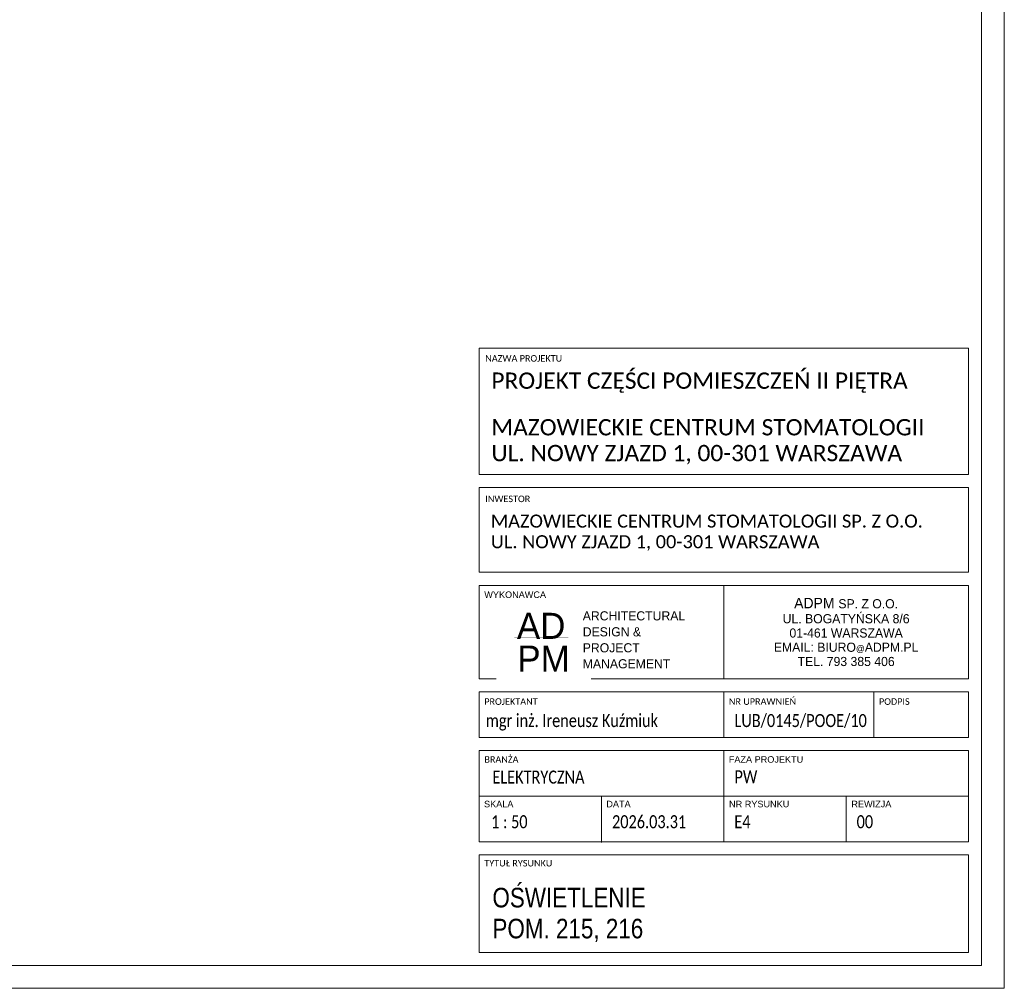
# Model space of a CAD drawing. Header units: centimetres. Extents: x 690840 to 714026, y 27673 to 40762.
# Tile 95 of 162: x 700898 to 701653, y 39277 to 40020. Entities that reach past the tile are written whole.
import ezdxf

# ---------------------------------------------------------------- set-up
doc = ezdxf.new("R2010")
doc.units = ezdxf.units.CM
doc.layers.get('0').update_dxf_attribs({"lineweight": 9})
doc.layers.add('Obrys powierzchni', color=50, linetype='Continuous', lineweight=9, plot=False)
doc.layers.add('S3_ramka', color=7, linetype='Continuous', lineweight=5)
doc.styles.add('Arial Narrow_4', font='ARIALN.TTF', dxfattribs={"height": 0.2})
doc.styles.add('Arial Narrow_5', font='ARIALN.TTF', dxfattribs={"height": 0.3})
doc.styles.add('Arial Narrow_7', font='ARIALN.TTF', dxfattribs={"height": 0.25})
doc.styles.add('Arial_4', font='arial.ttf', dxfattribs={"height": 0.1})
doc.styles.add('Arial_5', font='arial.ttf', dxfattribs={"height": 0.15})

# ---------------------------------------------------------------- blocks, each defined once
blk = doc.blocks.new('zw$7FBA')
at = {"lineweight": 0, "ltscale": 1.6}
blk.add_line((-197.5, 291.4), (-197.5, 219.84), dxfattribs=at)
at = {"layer": 'S3_ramka'}
for p, q in [((-385, 376.4), (-385, 473.11)), ((-385, 473.11), (-10, 473.11)), ((-10, 376.4), (-10, 473.11)), ((-385, 376.4), (-10, 376.4)), ((-385, 301.4), (-385, 366.4)), ((-385, 366.4), (-10, 366.4)), ((-10, 301.4), (-10, 366.4)), ((-385, 301.4), (-10, 301.4)), ((-385, 291.4), (-10, 291.4)), ((-385, 219.84), (-385, 291.4)), ((-10, 219.84), (-10, 291.4)), ((-385, 219.84), (-10, 219.84)), ((-385, 174.84), (-385, 209.84)), ((-385, 209.84), (-10, 209.84)), ((-197.5, 174.84), (-197.5, 209.84)), ((-82.5, 174.84), (-82.5, 209.84)), ((-10, 174.84), (-10, 209.84)), ((-10, 174.84), (-385, 174.84)), ((-385, 164.84), (-385, 94.84)), ((-385, 164.84), (-10, 164.84)), ((-197.5, 164.84), (-197.5, 94.84)), ((-10, 164.84), (-10, 94.84)), ((-385, 129.84), (-10, 129.84)), ((-385, 94.84), (-10, 94.84)), ((-385, 84.84), (-385, 10)), ((-385, 84.84), (-10, 84.84)), ((-10, 84.84), (-10, 10)), ((-385, 10), (-10, 10))]:
    blk.add_line(p, q, dxfattribs=at)
for s, insert, char_height, width, attachment_point, line_spacing_factor, style in [('{\\A1;\\fCalibri Light|b0|i0|c238|p34;\\C7;MAZOWIECKIE CENTRUM STOMATOLOGII\\PUL. NOWY ZJAZD 1, 00-301 WARSZAWA}', (-375.67, 418.83), 12.5, 331.75, 1, 0.949189, 'Arial Narrow_7'), ('{\\A1;\\fCalibri Light|b0|i0|c238|p34;\\C7;MAZOWIECKIE CENTRUM STOMATOLOGII SP. Z O.O.\\PUL. NOWY ZJAZD 1, 00-301 WARSZAWA}', (-376.09, 345.65), 10, 380.0786, 1, 0.949189, 'Arial Narrow_4'), ('\\pxqc,t7.937503,15.874997,23.8125,31.750003,39.687497,47.625,55.562504,63.499997,71.4375,79.375003,87.312497,95.25,103.187503,111.124997,119.0625,127.000003,134.937497,142.875,150.812503,158.749997,166.6875,174.625003,182.562497,190.5,198.437503,206.374997,214.3125,222.250004,230.187497,238.125,246.062503,253.999997;{\\fTw Cen MT|b0|i0|c238|p34;ADPM \\H0.875x;SP. Z O.O.\\PUL. BOGATYŃSKA 8/6 \\P01-461 WARSZAWA\\PEMAIL: BIURO\\H0.714286x;@\\H1.4x;ADPM.PL\\PTEL. 793 385 406}', (-103.75, 255.62), 8, 187.5, 5, 0.936439, 'Arial_5'), ('\\pxsm1.05,qc;{\\fTw Cen MT|b0|i0|c238|p34;AD}', (-337.51, 260.36), 20, 52.5066, 5, 0.936439, 'Arial_5'), ('\\pxql;{\\A1;\\fCalibri Light|b0|i0|c238|p34;\\W0.8;\\C7;\\A0;\\C256;mgr inż. Ireneusz Kuźmiuk}', (-379.86, 192.75), 10, 199.3828, 1, 0.949189, 'Arial Narrow_4'), ('\\pxql;{\\A1;\\fCalibri Light|b0|i0|c238|p34;\\W0.8;\\C7;\\A0;LUB/0145/POOE/10}', (-189.3, 192.75), 10, 123.7234, 1, 0.949189, 'Arial Narrow_4'), ('\\pxt6.35,12.7,19.05,25.4,31.75,38.1,44.45,50.8,57.15,63.5,69.85,76.2,82.55,88.9,95.25,101.6,107.95,114.3,120.65,127,133.35,139.7,146.05,152.4,158.75,165.1,171.45,177.8,184.15,190.5,196.85,203.2;{\\fCalibri|b0|i0|c238|p34;\\W0.8;ELEKTRYCZNA}', (-374.85, 149.41), 10, 141.9, 1, 0.949189, 'Arial Narrow_4')]:
    blk.add_mtext(s, dxfattribs=dict(at, insert=insert, char_height=char_height, width=width, attachment_point=attachment_point, line_spacing_factor=line_spacing_factor, style=style))
at = {"layer": 'S3_ramka', "char_height": 5, "attachment_point": 1, "style": 'Arial_4', "bg_fill": 3, "box_fill_scale": 1.25, "bg_fill_color": 256, "bg_fill_true_color": 13158600, "bg_fill_transparency": 0}
for s, insert, width, line_spacing_factor in [('\\pxt12.7,25.4,38.1,50.8,63.5,76.2,88.9,101.6,114.3,127,139.7,152.4,165.1,177.8,190.5,203.2,215.9,228.6,241.3,254,266.7,279.4,292.1,304.8,317.5,330.2,342.9,355.6,368.3,381,393.7,406.4;{\\fCalibri|b0|i0|c238|p34;NAZWA PROJEKTU}', (-380.35, 467.89), 95.6, 0.936439), ('\\pxt12.7,25.4,38.1,50.8,63.5,76.2,88.9,101.6,114.3,127,139.7,152.4,165.1,177.8,190.5,203.2,215.9,228.6,241.3,254,266.7,279.4,292.1,304.8,317.5,330.2,342.9,355.6,368.3,381,393.7,406.4;{\\fCalibri|b0|i0|c238|p34;INWESTOR }', (-380.35, 360.19), 98.25, 0.936439), ('{\\fCalibri|b0|i0|c238|p34;}WYKONAWCA', (-381.1, 286.73), 98.25, 0.936439), ('\\pxt12.7,25.4,38.1,50.8,63.5,76.2,88.9,101.6,114.3,127,139.7,152.4,165.1,177.8,190.5,203.2,215.9,228.6,241.3,254,266.7,279.4,292.1,304.8,317.5,330.2,342.9,355.6,368.3,381,393.7,406.4;{\\fCalibri|b0|i0|c238|p34;PROJEKTANT}', (-381.1, 204.81), 94.25, 0.936439), ('\\pxt12.7,25.4,38.1,50.8,63.5,76.2,88.9,101.6,114.3,127,139.7,152.4,165.1,177.8,190.5,203.2,215.9,228.6,241.3,254,266.7,279.4,292.1,304.8,317.5,330.2,342.9,355.6,368.3,381,393.7,406.4;{\\fCalibri|b0|i0|c238|p34;NR UPRAWNIEŃ}', (-193.6, 204.81), 94.25, 0.936439), ('\\pxt12.7,25.4,38.1,50.8,63.5,76.2,88.9,101.6,114.3,127,139.7,152.4,165.1,177.8,190.5,203.2,215.9,228.6,241.3,254,266.7,279.4,292.1,304.8,317.5,330.2,342.9,355.6,368.3,381,393.7,406.4;{\\fCalibri|b0|i0|c238|p34;PODPIS}', (-78.6, 204.81), 55.45, 0.936439), ('\\pxt1.25,2.5,3.75,5,6.25,7.5,8.75,10,11.25,12.5,13.75,15,16.25,17.5,18.75,20,21.25,22.5,23.75,25,26.25,27.5,28.75,30,31.25,32.5,33.75,35,36.25,37.5,38.75,40;{\\fCalibri|b0|i0|c238|p34;BRANŻA}', (-381.03, 160.44), 94.25, 0.949189), ('\\pxt1.25,2.5,3.75,5,6.25,7.5,8.75,10,11.25,12.5,13.75,15,16.25,17.5,18.75,20,21.25,22.5,23.75,25,26.25,27.5,28.75,30,31.25,32.5,33.75,35,36.25,37.5,38.75,40;{FAZA PROJEKTU}', (-193.68, 160.44), 94.25, 0.949189), ('\\pxt1.25,2.5,3.75,5,6.25,7.5,8.75,10,11.25,12.5,13.75,15,16.25,17.5,18.75,20,21.25,22.5,23.75,25,26.25,27.5,28.75,30,31.25,32.5,33.75,35,36.25,37.5,38.75,40;{SKALA}', (-381.29, 126.26), 94.25, 0.949189), ('\\pxt1.25,2.5,3.75,5,6.25,7.5,8.75,10,11.25,12.5,13.75,15,16.25,17.5,18.75,20,21.25,22.5,23.75,25,26.25,27.5,28.75,30,31.25,32.5,33.75,35,36.25,37.5,38.75,40;NR RYSUNKU', (-193.47, 126.26), 94.25, 0.949189), ('\\pxt1.25,2.5,3.75,5,6.25,7.5,8.75,10,11.25,12.5,13.75,15,16.25,17.5,18.75,20,21.25,22.5,23.75,25,26.25,27.5,28.75,30,31.25,32.5,33.75,35,36.25,37.5,38.75,40;{\\fCalibri|b0|i0|c238|p34;TYTUŁ RYSUNKU }', (-381.1, 80.91), 94.25, 0.949189)]:
    blk.add_mtext(s, dxfattribs=dict(at, insert=insert, width=width, line_spacing_factor=line_spacing_factor))
at = {"layer": 'S3_ramka', "insert": (-335.68, 235.21), "char_height": 20, "width": 52.5066, "attachment_point": 5, "line_spacing_factor": 0.936439, "style": 'Arial_5', "bg_fill": 2}
blk.add_mtext('{\\fTw Cen MT|b0|i0|c238|p34;PM}', dxfattribs=at)
at = {"lineweight": 0, "ltscale": 1.6, "const_width": 0.2}
blk.add_lwpolyline([(-357.95, 251.09), (-316.73, 251.09)], dxfattribs=at)
at = {"layer": 'S3_ramka'}
for p, q in [((-291.25, 129.84), (-291.25, 94.34)), ((-103.75, 129.84), (-103.75, 94.84))]:
    blk.add_line(p, q, dxfattribs=at)
for s, insert, char_height, width, attachment_point, line_spacing_factor, style in [('\\pxql;{\\fCalibri Light|b0|i0|c238|p34;PROJEKT CZĘŚCI POMIESZCZEŃ II PIĘTRA}', (-375.67, 454.57), 12.5, 352.9, 1, 0.949189, 'Arial Narrow_7'), ('\\pxsm1.05,ql;{\\fTw Cen MT|b0|i0|c238|p34;ARCHITECTURAL\\PDESIGN &\\PPROJECT\\PMANAGEMENT}', (-233.65, 249.6), 7, 143.9651, 5, 0.936439, 'Arial_5')]:
    blk.add_mtext(s, dxfattribs=dict(at, insert=insert, char_height=char_height, width=width, attachment_point=attachment_point, line_spacing_factor=line_spacing_factor, style=style))
at = {"layer": 'S3_ramka', "char_height": 5, "attachment_point": 1, "line_spacing_factor": 0.949189, "style": 'Arial_4', "bg_fill": 3, "box_fill_scale": 1.25, "bg_fill_color": 256, "bg_fill_true_color": 13158600, "bg_fill_transparency": 0}
for s, insert, width in [('\\pxt1.25,2.5,3.75,5,6.25,7.5,8.75,10,11.25,12.5,13.75,15,16.25,17.5,18.75,20,21.25,22.5,23.75,25,26.25,27.5,28.75,30,31.25,32.5,33.75,35,36.25,37.5,38.75,40;DATA', (-287.54, 126.26), 56.7746), ('\\pxt1.25,2.5,3.75,5,6.25,7.5,8.75,10,11.25,12.5,13.75,15,16.25,17.5,18.75,20,21.25,22.5,23.75,25,26.25,27.5,28.75,30,31.25,32.5,33.75,35,36.25,37.5,38.75,40;REWIZJA', (-99.72, 126.26), 64.4403)]:
    blk.add_mtext(s, dxfattribs=dict(at, insert=insert, width=width))

msp = doc.modelspace()

# ---------------------------------------------------------------- linework, layer by layer
at = {"layer": 'Obrys powierzchni', "ltscale": 1.6}
for points in [[(699552.62, 40762.32), (701652.62, 40762.32), (701652.62, 39277.32), (699552.62, 39277.32)], [(699570.12, 40744.82), (701635.12, 40744.82), (701635.12, 39294.82), (699570.12, 39294.82)]]:
    msp.add_lwpolyline(points, close=True, dxfattribs=at)

# ---------------------------------------------------------------- texts
at = {"layer": 'S3_ramka', "lineweight": 0, "insert": (701260.27, 39333.6), "char_height": 15, "width": 343.65, "attachment_point": 4, "line_spacing_factor": 0.949189, "style": 'Arial Narrow_5'}
msp.add_mtext('\\pxt4.23333,8.46667,12.7,16.93333,21.16667,25.4,29.63333,33.86667,38.1,42.33333,46.56667,50.8,55.03333,59.26667,63.5,67.73333,71.96667,76.2,80.43333,84.66667,88.9,93.13333,97.36667,101.6,105.83333,110.06667,114.3,118.53333,122.76667,127,131.23333,135.46667;OŚWIETLENIE\\PPOM. 215, 216', dxfattribs=at)

# ---------------------------------------------------------------- next in the draw order: texts
at = {"layer": 'S3_ramka', "lineweight": 0, "char_height": 10, "line_spacing_factor": 0.949189, "style": 'Arial Narrow_4', "bg_fill": 2}
for s, insert, width, attachment_point in [('\\pxt6.35,12.7,19.05,25.4,31.75,38.1,44.45,50.8,57.15,63.5,69.85,76.2,82.55,88.9,95.25,101.6,107.95,114.3,120.65,127,133.35,139.7,146.05,152.4,158.75,165.1,171.45,177.8,184.15,190.5,196.85,203.2;{\\fCalibri|b0|i0|c238|p34;\\W0.8;PW}', (701445.79, 39444.46), 141.9, 1), ('\\pxql,t6.35,12.7,19.05,25.4,31.75,38.1,44.45,50.8,57.15,63.5,69.85,76.2,82.55,88.9,95.25,101.6,107.95,114.3,120.65,127,133.35,139.7,146.05,152.4,158.75,165.1,171.45,177.8,184.15,190.5,196.85,203.2;{\\fCalibri|b0|i0|c238|p34;\\W0.8; 1 : 50}', (701301.77, 39410.01), 90.65, 2)]:
    msp.add_mtext(s, dxfattribs=dict(at, insert=insert, width=width, attachment_point=attachment_point))

# ---------------------------------------------------------------- next in the draw order: texts
at = {"layer": 'S3_ramka', "lineweight": 0, "insert": (701397.26, 39410.01), "char_height": 10, "width": 90.65, "attachment_point": 2, "line_spacing_factor": 0.949189, "style": 'Arial Narrow_4'}
msp.add_mtext('\\pxql,t6.35,12.7,19.05,25.4,31.75,38.1,44.45,50.8,57.15,63.5,69.85,76.2,82.55,88.9,95.25,101.6,107.95,114.3,120.65,127,133.35,139.7,146.05,152.4,158.75,165.1,171.45,177.8,184.15,190.5,196.85,203.2;{\\fCalibri|b0|i0|c238|p34;\\W0.8;2026.03.31}', dxfattribs=at)

# ---------------------------------------------------------------- next in the draw order: block references
at = {"lineweight": 0, "ltscale": 1.6}
msp.add_blockref('zw$7FBA', (701635.12, 39294.82), dxfattribs=at)

# ---------------------------------------------------------------- next in the draw order: texts
at = {"layer": 'S3_ramka', "lineweight": 0, "char_height": 10, "width": 90.65, "attachment_point": 2, "line_spacing_factor": 0.949189, "style": 'Arial Narrow_4'}
for s, insert in [('\\pxql,t6.35,12.7,19.05,25.4,31.75,38.1,44.45,50.8,57.15,63.5,69.85,76.2,82.55,88.9,95.25,101.6,107.95,114.3,120.65,127,133.35,139.7,146.05,152.4,158.75,165.1,171.45,177.8,184.15,190.5,196.85,203.2;{\\fCalibri|b0|i0|c238|p34;\\W0.8;E4}', (701491.01, 39410.01)), ('\\pxql,t6.35,12.7,19.05,25.4,31.75,38.1,44.45,50.8,57.15,63.5,69.85,76.2,82.55,88.9,95.25,101.6,107.95,114.3,120.65,127,133.35,139.7,146.05,152.4,158.75,165.1,171.45,177.8,184.15,190.5,196.85,203.2;{\\fCalibri|b0|i0|c238|p34;\\W0.8;00}', (701584.76, 39410.01))]:
    msp.add_mtext(s, dxfattribs=dict(at, insert=insert))

doc.saveas('drawing.dxf')
